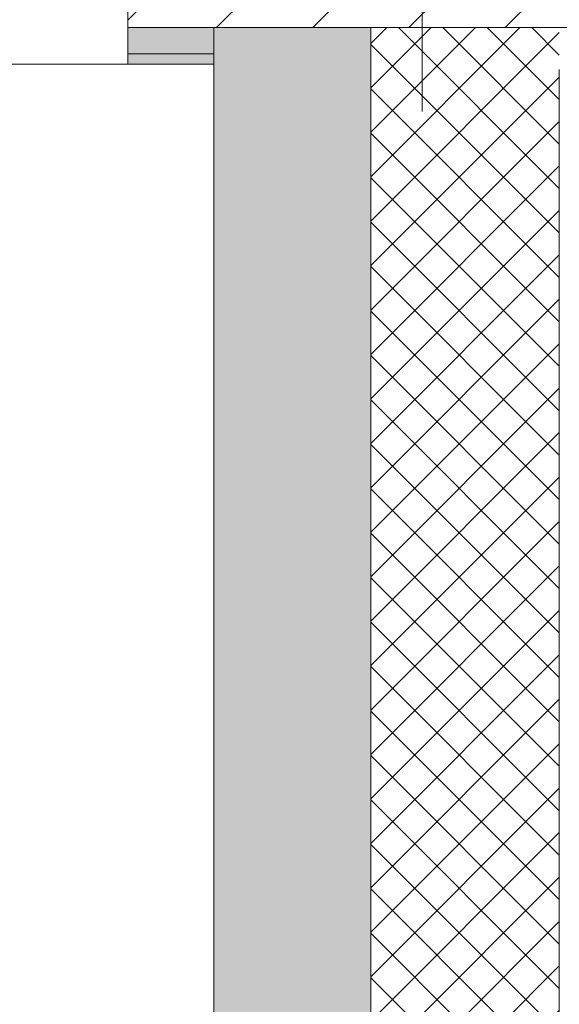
# Model space of a CAD drawing. Header units: millimetres. Extents: x -40968 to 13979, y -19284 to 4746.
# Tile 230 of 256: x -2287 to -1771, y -2571 to -1631. Entities that reach past the tile are written whole.
import ezdxf

# ---------------------------------------------------------------- set-up
doc = ezdxf.new("R2010")
doc.units = ezdxf.units.MM
doc.header["$MEASUREMENT"] = 0
doc.linetypes.add('Wipeout_Contour', pattern=[1000, 0, -1000])
for name, color, linetype in [('10_ESTR_Pilars', 7, 'Continuous'), ('12_FAÇ_Façana', 7, 'Continuous'), ('Ventanas Archicad', 7, 'Continuous')]:
    doc.layers.add(name, color=color, linetype=linetype)
for name, color, linetype, lineweight in [('10_ESTR_Pilars_Pluma_Nº__20', 1, 'Continuous', 5), ('10_ESTR_Pilars_Pluma_Nº__28', 7, 'Continuous', 20), ('10_ESTR_Pilars_Pluma_Nº__42', 8, 'Continuous', 25), ('12_FAÇ_Façana_Pluma_Nº__7', 7, 'Continuous', 5), ('Ventanas Archicad_Pluma_Nº__7', 7, 'Continuous', 5)]:
    doc.layers.add(name, color=color, linetype=linetype, lineweight=lineweight)
for name, color, linetype, lineweight, true_color in [('12_FAÇ_Façana_Pluma_Nº__102', 7, 'Continuous', 5, 0xcccccc), ('12_FAÇ_Façana_Pluma_Nº__174', 7, 'Continuous', 13, 0xe4ad2c), ('12_FAÇ_Façana_Pluma_Nº__176', 7, 'Continuous', 15, 0x93a0c6), ('Ventanas Archicad_Pluma_Nº__3', 7, 'Continuous', 5, 0xa4a4a4)]:
    doc.layers.add(name, color=color, linetype=linetype, lineweight=lineweight, true_color=true_color)

# ---------------------------------------------------------------- blocks, each defined once
blk = doc.blocks.new('Muro_1_1', base_point=(-1681.11, -1193.98))
at = {"layer": '12_FAÇ_Façana_Pluma_Nº__102', "linetype": 'Continuous', "lineweight": 0, "true_color": 0xe5e5e5}
blk.add_hatch(color=254, dxfattribs=at).paths.add_polyline_path([(-2101.11, -10658.98), (-1951.11, -10658.98), (-1951.11, -7438.98), (-1971.11, -7438.98), (-1971.11, -6988.97), (-1951.11, -6988.97), (-1951.11, -1638.98), (-2101.11, -1638.98)])
at = {"layer": '12_FAÇ_Façana_Pluma_Nº__174', "linetype": 'Continuous', "lineweight": 13, "true_color": 0xe4ad2c}
h = blk.add_hatch(dxfattribs=at)
h.set_pattern_fill('SATE_Aislamiento_0001', color=42, style=0, pattern_type=2)
h.set_pattern_definition([(45, (0, 0), (-21.2132, 21.2132), []), (135, (0, 0), (21.2132, 21.2132), [])])
h.paths.add_polyline_path([(-1951.11, -1638.98), (-1951.11, -6988.97), (-1771.11, -6988.97), (-1771.11, -1638.98)])
at = {"layer": '12_FAÇ_Façana_Pluma_Nº__7', "color": 7, "linetype": 'Continuous', "lineweight": 5}
for p, q in [((-1951.11, -1638.98), (-1951.11, -6988.97)), ((-1771.11, -6988.97), (-1771.11, -1678.98))]:
    blk.add_line(p, q, dxfattribs=at)
at = {"layer": '12_FAÇ_Façana_Pluma_Nº__7', "color": 7, "linetype": 'Continuous', "lineweight": 5, "flags": 128}
blk.add_lwpolyline([(-2101.11, -1638.98), (-2101.11, -10658.98)], dxfattribs=at)
blk = doc.blocks.new('Ventana Vertical Multi-Faja 27_8')
at = {"layer": 'Ventanas Archicad_Pluma_Nº__3', "color": 253, "linetype": 'Continuous', "lineweight": 5, "true_color": 0xa4a4a4}
blk.add_line((-600, 50), (600, 50), dxfattribs=at)
at = {"layer": 'Ventanas Archicad_Pluma_Nº__7', "color": 7, "linetype": 'Continuous', "lineweight": 5}
for p, q in [((-600, 50), (-600, 40)), ((-600, 40), (-600, 0)), ((-600, 40), (-600, 0))]:
    blk.add_line(p, q, dxfattribs=at)
blk = doc.blocks.new('Muro_20_1', base_point=(-3383.43, -1193.98))
at = {"layer": '12_FAÇ_Façana_Pluma_Nº__102', "linetype": 'Continuous', "lineweight": 0, "true_color": 0xe5e5e5}
for points in [[(-2063.43, -1543.98), (-2063.43, -1448.98), (-2183.43, -1448.98), (-2183.43, -1663.98)], [(-2183.43, -1663.98), (-2101.11, -1663.98), (-2101.11, -1638.98), (-2158.43, -1638.98)]]:
    blk.add_hatch(color=254, dxfattribs=at).paths.add_polyline_path(points)
at = {"layer": '12_FAÇ_Façana_Pluma_Nº__176', "linetype": 'Continuous', "lineweight": 0, "true_color": 0x495063}
blk.add_hatch(color=251, dxfattribs=at).paths.add_polyline_path([(-2183.43, -1673.98), (-2101.11, -1673.98), (-2101.11, -1663.98), (-2183.43, -1663.98)])
at = {"layer": '12_FAÇ_Façana_Pluma_Nº__7', "color": 7, "linetype": 'Continuous', "lineweight": 5}
for p, q in [((-2183.43, -1663.98), (-2183.43, -1623.98)), ((-2183.43, -1663.98), (-2183.43, -1623.98)), ((-2183.43, -1663.98), (-2101.11, -1663.98)), ((-2183.43, -1673.98), (-2183.43, -1663.98))]:
    blk.add_line(p, q, dxfattribs=at)
at = {"layer": '12_FAÇ_Façana_Pluma_Nº__7', "color": 7, "linetype": 'Continuous', "lineweight": 5, "flags": 128}
for points in [[(-2101.11, -1673.98), (-2101.11, -1638.98)], [(-2183.43, -1673.98), (-2101.11, -1673.98)]]:
    blk.add_lwpolyline(points, dxfattribs=at)
at = {"layer": 'Ventanas Archicad', "color": 253, "linetype": 'Continuous', "lineweight": 5, "true_color": 0xa4a4a6, "zscale": 1000, "rotation": 180}
blk.add_blockref('Ventana Vertical Multi-Faja 27_8', (-2783.43, -1623.98), dxfattribs=at)
blk = doc.blocks.new('Pilar_6_1', base_point=(-1902.27, -1336.48))
at = {"color": 254, "linetype": 'Wipeout_Contour', "lineweight": 0, "ltscale": 9373.82675}
blk.add_wipeout([(-2183.43, -1638.98), (-1621.11, -1638.98), (-1621.11, -1033.98), (-2183.43, -1033.98)], dxfattribs=at).dxf.layer = '10_ESTR_Pilars'
at = {"layer": '10_ESTR_Pilars_Pluma_Nº__42', "linetype": 'Continuous', "lineweight": 25}
h = blk.add_hatch(dxfattribs=at)
h.set_pattern_fill('00_GCT_trama_45º_e1_400__05', color=8, style=0, pattern_type=2)
h.set_pattern_definition([(45, (0, 0), (-45.962, 45.962), [])])
h.paths.add_polyline_path([(-2183.43, -1638.98), (-1621.11, -1638.98), (-1621.11, -1033.98), (-2183.43, -1033.98)])
at = {"layer": '10_ESTR_Pilars_Pluma_Nº__20', "color": 1, "linetype": 'Continuous', "lineweight": 5}
for p, q in [((-1902.27, -1256.48), (-1902.27, -953.98)), ((-1982.27, -1336.48), (-2263.43, -1336.48)), ((-1822.27, -1336.48), (-1541.11, -1336.48)), ((-1902.27, -1416.48), (-1902.27, -1718.98))]:
    blk.add_line(p, q, dxfattribs=at)
blk.add_point((-1902.27, -1336.48), dxfattribs=at)
at = {"layer": '10_ESTR_Pilars_Pluma_Nº__28', "color": 7, "linetype": 'Continuous', "lineweight": 20, "flags": 128}
blk.add_lwpolyline([(-2183.43, -1638.98), (-1621.11, -1638.98), (-1621.11, -1033.98), (-2183.43, -1033.98)], close=True, dxfattribs=at)

msp = doc.modelspace()

# ---------------------------------------------------------------- block references
at = {"layer": '12_FAÇ_Façana', "color": 7, "lineweight": 20}
for name, p in [('Muro_20_1', (-3383.43, -1193.98)), ('Muro_1_1', (-1681.11, -1193.98))]:
    msp.add_blockref(name, p, dxfattribs=at)

# ---------------------------------------------------------------- next in the draw order: block references
at = {"layer": '10_ESTR_Pilars', "color": 7, "lineweight": 20}
msp.add_blockref('Pilar_6_1', (-1902.27, -1336.48), dxfattribs=at)

doc.saveas('drawing.dxf')
